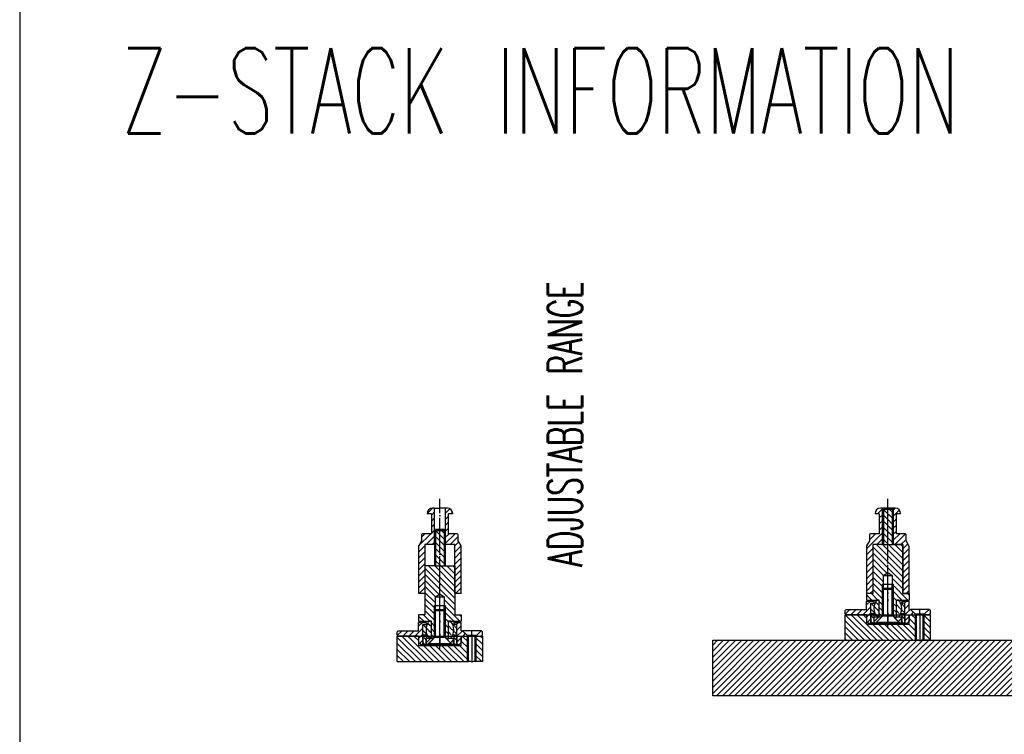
# Model space of a CAD drawing. Extents: x -1763 to 4575, y -3429 to 1051.
# Tile 31 of 80: x 600 to 1062, y -2514 to -2179. Entities that reach past the tile are written whole.
import ezdxf

# ---------------------------------------------------------------- set-up
doc = ezdxf.new("R2010")
doc.units = 0
doc.linetypes.add('DASHED', pattern=[15, 7, -8])
doc.linetypes.add('DOT_CENTER', pattern=[14, 12, -1, 0, -1])
doc.layers.add('1', color=7, linetype='CONTINUOUS')
doc.styles.add('CONVERTER_1', font='txt.shx', dxfattribs={"width": 0.63})
pattern_1 = [(-45, (0, 0), (1.4142136, 1.4142136), [])]
pattern_2 = [(45, (2e-11, 369.065), (-1.4142136, 1.4142136), [])]
pattern_3 = [(45, (2e-11, -1113.895), (-1.4142136, 1.4142136), [])]
pattern_4 = [(135, (2e-11, -1113.895), (-1.4142136, -1.4142136), [])]
pattern_5 = [(135, (2e-11, -1113.895), (-1.4142136, -1.4142136), [])]
pattern_6 = [(45, (2e-11, -1113.895), (-1.4142136, 1.4142136), [])]
pattern_7 = [(315, (2e-11, -981.8801), (1.4142136, 1.4142136), [])]
pattern_8 = [(315, (-210, -991.8801), (1.4142136, 1.4142136), [])]
pattern_9 = [(45, (-210, -1123.895), (-1.4142136, 1.4142136), [])]
pattern_10 = [(135, (-210, -1123.895), (-1.4142136, -1.4142136), [])]
pattern_11 = [(135, (-210, -1123.895), (-1.4142136, -1.4142136), [])]
pattern_12 = [(45, (-210, -1123.895), (-1.4142136, 1.4142136), [])]
pattern_13 = [(45, (-210, 359.065), (-1.4142136, 1.4142136), [])]

# ---------------------------------------------------------------- blocks, each defined once
blk = doc.blocks.new('CATCHPIN__96', base_point=(1020.99, -2364.59))
at = {"layer": '1', "linetype": 'CONTINUOUS'}
h = blk.add_hatch(dxfattribs=at)
h.set_pattern_fill('USER', color=1, scale=2, angle=45, pattern_type=0)
h.set_pattern_definition(pattern_2)
edge = h.paths.add_edge_path()
edge.add_line((998.9, -2419.75), (1003, -2419.75))
edge.add_line((1003, -2419.75), (1003, -2410.45))
edge.add_line((1003, -2410.45), (1001.2, -2410.45))
edge.add_line((1001.2, -2410.45), (1001, -2410.25))
edge.add_arc((1003.5, -2410.25), 2.5, 450, 540, ccw=False)
edge.add_line((1003.5, -2407.75), (1004.5, -2407.75))
edge.add_line((1004.5, -2407.75), (1004.5, -2424.85))
edge.add_line((1004.5, -2424.85), (1000, -2424.85))
edge.add_line((1000, -2424.85), (1000, -2425.65))
edge.add_line((1000, -2425.65), (1000, -2447.85))
edge.add_line((1000, -2447.85), (997, -2447.85))
edge.add_line((997, -2447.85), (997, -2425.69))
edge.add_arc((997.5, -2425.69), 0.5, 510, 540, ccw=False)
edge.add_line((997.07, -2425.44), (998.4, -2423.13))
edge.add_line((998.4, -2423.13), (998.4, -2420.25))
edge.add_arc((998.9, -2420.25), 0.5, 450, 540, ccw=False)
h = blk.add_hatch(dxfattribs=at)
h.set_pattern_fill('USER', color=1, scale=2, angle=45, pattern_type=0)
h.set_pattern_definition(pattern_2)
edge = h.paths.add_edge_path()
edge.add_line((1015.1, -2419.75), (1011, -2419.75))
edge.add_line((1011, -2419.75), (1011, -2410.45))
edge.add_line((1011, -2410.45), (1012.8, -2410.45))
edge.add_line((1012.8, -2410.45), (1013, -2410.25))
edge.add_arc((1010.5, -2410.25), 2.5, 0, 90)
edge.add_line((1010.5, -2407.75), (1009.5, -2407.75))
edge.add_line((1009.5, -2407.75), (1009.5, -2424.85))
edge.add_line((1009.5, -2424.85), (1014, -2424.85))
edge.add_line((1014, -2424.85), (1014, -2425.65))
edge.add_line((1014, -2425.65), (1014, -2447.85))
edge.add_line((1014, -2447.85), (1017, -2447.85))
edge.add_line((1017, -2447.85), (1017, -2425.69))
edge.add_arc((1016.5, -2425.69), 0.5, 0, 30)
edge.add_line((1016.93, -2425.44), (1015.6, -2423.13))
edge.add_line((1015.6, -2423.13), (1015.6, -2420.25))
edge.add_arc((1015.1, -2420.25), 0.5, 0, 90)
at = {"layer": '1', "color": 7, "linetype": 'DOT_CENTER'}
for p, q in [((1007, -2407.75), (1007, -2403.35)), ((1007, -2424.28), (1007, -2407.75)), ((1007, -2447.32), (1007, -2436.3))]:
    blk.add_line(p, q, dxfattribs=at)
at = {"layer": '1', "color": 7, "linetype": 'CONTINUOUS'}
for p, q in [((1004.5, -2407.75), (1003.5, -2407.75)), ((1004.5, -2407.75), (1007, -2407.75)), ((1004.5, -2424.85), (1004.5, -2407.75)), ((1009.5, -2407.75), (1007, -2407.75)), ((1009.5, -2407.75), (1009.5, -2424.85)), ((1010.5, -2407.75), (1009.5, -2407.75)), ((1001.2, -2410.45), (1001, -2410.25)), ((1003, -2410.45), (1001.2, -2410.45)), ((1003, -2410.45), (1003, -2419.75)), ((1011, -2419.75), (1011, -2410.45)), ((1012.8, -2410.45), (1011, -2410.45)), ((1013, -2410.25), (1012.8, -2410.45)), ((998.4, -2423.13), (997.07, -2425.44)), ((998.4, -2420.25), (998.4, -2423.13)), ((1003, -2419.75), (998.9, -2419.75)), ((1003, -2419.75), (1003, -2419.75)), ((1003, -2419.75), (1003, -2419.75)), ((1003, -2419.75), (1003, -2419.75)), ((1003, -2419.75), (1003, -2419.75)), ((1011, -2419.75), (1011, -2419.75)), ((1011, -2419.75), (1011, -2419.75)), ((1011, -2419.75), (1011, -2419.75)), ((1011, -2419.75), (1011, -2419.75)), ((1015.1, -2419.75), (1011, -2419.75)), ((1015.6, -2423.13), (1015.6, -2420.25)), ((1016.93, -2425.44), (1015.6, -2423.13)), ((997, -2425.69), (997, -2447.85)), ((1000, -2424.85), (1000, -2425.65)), ((1004.5, -2424.85), (1000, -2424.85)), ((1000, -2425.65), (1000, -2447.85)), ((1014, -2424.85), (1009.5, -2424.85)), ((1014, -2425.65), (1014, -2424.85)), ((1014, -2447.85), (1014, -2425.65)), ((1017, -2447.85), (1017, -2425.69)), ((1000, -2447.85), (997, -2447.85)), ((1017, -2447.85), (1014, -2447.85))]:
    blk.add_line(p, q, dxfattribs=at)
for centre, radius, start, end in [((1003.5, -2410.25), 2.5, 90, 180), ((1010.5, -2410.25), 2.5, 0, 90), ((998.9, -2420.25), 0.5, 90, 180), ((1015.1, -2420.25), 0.5, 0, 90), ((997.5, -2425.69), 0.5, 150, 180), ((1016.5, -2425.69), 0.5, 0, 30)]:
    blk.add_arc(centre, radius, start, end, dxfattribs=at)
blk = doc.blocks.new('FLANGE_CP__97', base_point=(1019.65, -2399.28))
at = {"layer": '1', "linetype": 'CONTINUOUS'}
h = blk.add_hatch(dxfattribs=at)
h.set_pattern_fill('USER', color=6, scale=2, angle=45, pattern_type=0)
h.set_pattern_definition(pattern_3)
h.paths.add_polyline_path([(987, -2455.75), (987, -2457.25), (987.5, -2457.75), (997, -2457.75), (997, -2460.75), (998, -2461.75), (999, -2461.75), (999, -2452.35), (1000.5, -2452.35), (1000.5, -2451.35), (997, -2451.35), (997, -2455.25), (987.5, -2455.25)])
h = blk.add_hatch(dxfattribs=at)
h.set_pattern_fill('USER', color=6, scale=2, angle=45, pattern_type=0)
h.set_pattern_definition(pattern_3)
h.paths.add_polyline_path([(1015, -2452.35), (1015, -2461.75), (1016, -2461.75), (1017, -2460.75), (1017, -2457.75), (1019.75, -2457.75), (1019.75, -2457.35), (1017.65, -2455.25), (1017, -2455.25), (1017, -2451.35), (1013.5, -2451.35), (1013.5, -2452.35)])
h = blk.add_hatch(dxfattribs=at)
h.set_pattern_fill('USER', color=6, scale=2, angle=45, pattern_type=0)
h.set_pattern_definition(pattern_3)
h.paths.add_polyline_path([(1026.35, -2455.25), (1024.25, -2457.35), (1024.25, -2457.75), (1026.5, -2457.75), (1027, -2457.25), (1027, -2455.75), (1026.5, -2455.25)])
at = {"layer": '1', "color": 6, "linetype": 'DOT_CENTER'}
for p, q in [((1007, -2463.56), (1007, -2449.32)), ((1022, -2458.15), (1022, -2455.01)), ((1026.5, -2455.25), (1027, -2455.75))]:
    blk.add_line(p, q, dxfattribs=at)
at = {"layer": '1', "color": 6, "linetype": 'CONTINUOUS'}
for p, q in [((987.5, -2455.25), (987, -2455.75)), ((987, -2457.25), (987, -2455.75)), ((987.5, -2455.25), (997, -2455.25)), ((997, -2451.35), (1000.5, -2451.35)), ((997, -2455.25), (997, -2451.35)), ((999, -2452.35), (1000.5, -2452.35)), ((999, -2461.75), (999, -2452.35)), ((1000.5, -2451.35), (1000.5, -2452.35)), ((1013.5, -2451.35), (1013.5, -2452.35)), ((1013.5, -2451.35), (1017, -2451.35)), ((1015, -2452.35), (1013.5, -2452.35)), ((1015, -2461.75), (1015, -2452.35)), ((1017, -2455.25), (1017, -2451.35)), ((1017, -2455.25), (1017.65, -2455.25)), ((1019.75, -2457.35), (1017.65, -2455.25)), ((1026.35, -2455.25), (1017.65, -2455.25)), ((1026.35, -2455.25), (1024.25, -2457.35)), ((1026.5, -2455.25), (1026.35, -2455.25)), ((1027, -2457.25), (1027, -2455.75)), ((987.5, -2457.75), (987, -2457.25)), ((997, -2457.75), (987.5, -2457.75)), ((997, -2457.75), (997, -2460.75)), ((1017, -2457.75), (1017, -2460.75)), ((1017, -2457.75), (1019.75, -2457.75)), ((1019.75, -2457.75), (1019.75, -2457.35)), ((1019.75, -2457.35), (1024.25, -2457.35)), ((1019.75, -2457.75), (1024.25, -2457.75)), ((1024.25, -2457.35), (1024.25, -2457.75)), ((1024.25, -2457.75), (1026.5, -2457.75)), ((1026.5, -2457.75), (1027, -2457.25)), ((998, -2461.75), (997, -2460.75)), ((998, -2461.75), (999, -2461.75)), ((999, -2461.75), (1015, -2461.75)), ((1015, -2461.75), (1016, -2461.75)), ((1016, -2461.75), (1017, -2460.75))]:
    blk.add_line(p, q, dxfattribs=at)
blk = doc.blocks.new('BALLHEAD_CP__98', base_point=(1015, -2450.15))
at = {"layer": '1', "linetype": 'CONTINUOUS'}
h = blk.add_hatch(dxfattribs=at)
h.set_pattern_fill('USER', color=1, scale=2, angle=135, pattern_type=0)
h.set_pattern_definition(pattern_4)
edge = h.paths.add_edge_path()
edge.add_arc((1007, -2454.85), 6.5, 202.6199, 217.9799, ccw=False)
edge.add_arc((1007, -2454.85), 6.5, 517.3801, 202.6199, ccw=False)
edge.add_arc((1007, -2454.85), 6.5, 502.0201, 517.3801, ccw=False)
edge.add_line((1001.88, -2450.85), (1003, -2450.85))
edge.add_line((1003, -2450.85), (1003, -2458.85))
edge.add_line((1003, -2458.85), (1001.88, -2458.85))
h = blk.add_hatch(dxfattribs=at)
h.set_pattern_fill('USER', color=1, scale=2, angle=135, pattern_type=0)
h.set_pattern_definition(pattern_4)
edge = h.paths.add_edge_path()
edge.add_line((1011, -2458.85), (1011, -2450.85))
edge.add_line((1011, -2450.85), (1012.12, -2450.85))
edge.add_arc((1007, -2454.85), 6.5, 382.6199, 397.9799, ccw=False)
edge.add_arc((1007, -2454.85), 6.5, 337.3801, 382.6199, ccw=False)
edge.add_arc((1007, -2454.85), 6.5, 322.0201, 337.3801, ccw=False)
edge.add_line((1012.12, -2458.85), (1011, -2458.85))
h = blk.add_hatch(dxfattribs=at)
h.set_pattern_fill('USER', color=1, scale=2, angle=135, pattern_type=0)
h.set_pattern_definition(pattern_4)
edge = h.paths.add_edge_path()
edge.add_line((999.5, -2457.35), (999, -2456.85))
edge.add_line((999, -2456.85), (999, -2452.85))
edge.add_line((999, -2452.85), (999.5, -2452.35))
edge.add_line((999.5, -2452.35), (1001, -2452.35))
edge.add_arc((1007, -2454.85), 6.5, 157.3801, -157.3801)
edge.add_line((1001, -2457.35), (999.5, -2457.35))
h = blk.add_hatch(dxfattribs=at)
h.set_pattern_fill('USER', color=1, scale=2, angle=135, pattern_type=0)
h.set_pattern_definition(pattern_4)
edge = h.paths.add_edge_path()
edge.add_arc((1007, -2454.85), 6.5, -22.6199, 22.6199)
edge.add_line((1013, -2452.35), (1014.5, -2452.35))
edge.add_line((1014.5, -2452.35), (1015, -2452.85))
edge.add_line((1015, -2452.85), (1015, -2456.85))
edge.add_line((1015, -2456.85), (1014.5, -2457.35))
edge.add_line((1014.5, -2457.35), (1013, -2457.35))
at = {"layer": '1', "color": 1, "linetype": 'CONTINUOUS'}
for p, q in [((1003, -2450.85), (1001.88, -2450.85)), ((1003, -2458.85), (1003, -2450.85)), ((1011, -2458.85), (1011, -2450.85)), ((1012.12, -2450.85), (1011, -2450.85)), ((999, -2452.85), (999.5, -2452.35)), ((999, -2456.85), (999, -2452.85)), ((999.5, -2452.35), (1001, -2452.35)), ((1014.5, -2452.35), (1013, -2452.35)), ((1015, -2452.85), (1014.5, -2452.35)), ((1015, -2456.85), (1015, -2452.85)), ((999.5, -2457.35), (999, -2456.85)), ((1001, -2457.35), (999.5, -2457.35)), ((1003, -2458.85), (1001.88, -2458.85)), ((1012.12, -2458.85), (1011, -2458.85)), ((1013, -2457.35), (1014.5, -2457.35)), ((1014.5, -2457.35), (1015, -2456.85))]:
    blk.add_line(p, q, dxfattribs=at)
at = {"layer": '1', "color": 1, "linetype": 'DOT_CENTER'}
blk.add_line((1007, -2459.96), (1007, -2450.15), dxfattribs=at)
at = {"layer": '1', "color": 1, "linetype": 'CONTINUOUS'}
for start, end in [(142.0201, 157.3801), (22.6199, 37.9799), (157.3801, -157.3801), (-22.6199, 22.6199), (-157.3801, -142.0201), (-37.9799, -22.6199)]:
    blk.add_arc((1007, -2454.85), 6.5, start, end, dxfattribs=at)
blk = doc.blocks.new('SLEEVE_CP__99', base_point=(1007.98, -2410.4))
at = {"layer": '1', "linetype": 'CONTINUOUS'}
h = blk.add_hatch(dxfattribs=at)
h.set_pattern_fill('USER', color=4, scale=2, angle=135, pattern_type=0)
h.set_pattern_definition(pattern_5)
h.paths.add_polyline_path([(999, -2461.75), (999, -2457.35), (1000.5, -2457.35), (1000.5, -2461.75)])
h = blk.add_hatch(dxfattribs=at)
h.set_pattern_fill('USER', color=4, scale=2, angle=135, pattern_type=0)
h.set_pattern_definition(pattern_5)
h.paths.add_polyline_path([(1013.5, -2461.75), (1013.5, -2457.35), (1015, -2457.35), (1015, -2461.75)])
at = {"layer": '1', "color": 4, "linetype": 'CONTINUOUS'}
for p, q in [((1000.5, -2457.35), (999, -2457.35)), ((999, -2457.35), (999, -2461.75)), ((1001, -2457.35), (1000.5, -2457.35)), ((1013.5, -2457.35), (1013, -2457.35)), ((1015, -2457.35), (1013.5, -2457.35)), ((1015, -2457.35), (1015, -2461.75)), ((1000.5, -2461.75), (999, -2461.75)), ((1013.5, -2461.75), (1000.5, -2461.75)), ((1015, -2461.75), (1013.5, -2461.75))]:
    blk.add_line(p, q, dxfattribs=at)
at = {"layer": '1', "color": 4, "linetype": 'DASHED'}
for p, q in [((1000.5, -2457.35), (1000.5, -2461.75)), ((1013.5, -2457.35), (1013.5, -2461.75))]:
    blk.add_line(p, q, dxfattribs=at)
at = {"layer": '1', "color": 1, "linetype": 'DOT_CENTER'}
blk.add_line((1007, -2456.79), (1007, -2462.7), dxfattribs=at)
blk = doc.blocks.new('WASHER_CP__100', base_point=(1007.79, -2430.42))
at = {"layer": '1', "linetype": 'CONTINUOUS'}
h = blk.add_hatch(dxfattribs=at)
h.set_pattern_fill('USER', color=3, scale=2, angle=45, pattern_type=0)
h.set_pattern_definition(pattern_6)
h.paths.add_polyline_path([(1000.6, -2458.85), (1003.8, -2458.85), (1003.8, -2459.16), (1001.3, -2461.65), (1000.6, -2461.65)])
h = blk.add_hatch(dxfattribs=at)
h.set_pattern_fill('USER', color=3, scale=2, angle=45, pattern_type=0)
h.set_pattern_definition(pattern_6)
h.paths.add_polyline_path([(1010.2, -2459.16), (1010.2, -2458.85), (1013.4, -2458.85), (1013.4, -2461.65), (1012.7, -2461.65)])
at = {"layer": '1', "color": 3, "linetype": 'CONTINUOUS'}
for p, q in [((1000.6, -2461.65), (1000.6, -2458.85)), ((1003.8, -2458.85), (1000.6, -2458.85)), ((1003.8, -2459.16), (1001.3, -2461.65)), ((1004, -2458.85), (1003.8, -2458.85)), ((1003.8, -2459.16), (1003.8, -2458.85)), ((1010.2, -2458.85), (1010.1, -2458.85)), ((1013.4, -2458.85), (1010.2, -2458.85)), ((1010.2, -2459.16), (1010.2, -2458.85)), ((1012.7, -2461.65), (1010.2, -2459.16)), ((1013.4, -2461.65), (1013.4, -2458.85)), ((1000.6, -2461.65), (1001.3, -2461.65)), ((1001.3, -2461.65), (1012.7, -2461.65)), ((1012.7, -2461.65), (1013.4, -2461.65))]:
    blk.add_line(p, q, dxfattribs=at)
at = {"layer": '1', "color": 1, "linetype": 'DOT_CENTER'}
blk.add_line((1007, -2463.35), (1007, -2458.31), dxfattribs=at)
blk = doc.blocks.new('SCREW_CP__101', base_point=(1013, -2441.76))
at = {"layer": '1', "color": 7, "linetype": 'DOT_CENTER'}
blk.add_line((1007, -2464.06), (1007, -2441.26), dxfattribs=at)
at = {"layer": '1', "color": 7, "linetype": 'CONTINUOUS'}
for p, q in [((1005, -2445.46), (1004.5, -2445.96)), ((1004.5, -2457.66), (1004.5, -2445.96)), ((1009.5, -2445.96), (1004.5, -2445.96)), ((1005, -2445.96), (1005, -2445.46)), ((1009, -2445.46), (1005, -2445.46)), ((1005, -2457.66), (1005, -2445.96)), ((1009, -2445.46), (1009.5, -2445.96)), ((1009, -2445.96), (1009, -2445.46)), ((1009, -2457.66), (1009, -2445.96)), ((1009.5, -2457.66), (1009.5, -2445.96)), ((1004.5, -2458.46), (1001.5, -2461.46)), ((1004.5, -2458.46), (1004.5, -2457.66)), ((1005, -2458.46), (1004.5, -2458.46)), ((1005, -2457.66), (1005, -2458.46)), ((1009, -2458.46), (1005, -2458.46)), ((1009, -2457.66), (1009, -2458.46)), ((1009.5, -2458.46), (1009, -2458.46)), ((1009.5, -2457.66), (1009.5, -2458.46)), ((1009.5, -2458.46), (1012.5, -2461.46)), ((1012.5, -2461.46), (1001.5, -2461.46))]:
    blk.add_line(p, q, dxfattribs=at)
blk = doc.blocks.new('GUIDE_CP__102', base_point=(1014.5, -2414.51))
at = {"layer": '1', "linetype": 'CONTINUOUS'}
h = blk.add_hatch(dxfattribs=at)
h.set_pattern_fill('USER', color=5, scale=2, angle=315, pattern_type=0)
h.set_pattern_definition(pattern_7)
h.paths.add_polyline_path([(1004.5, -2408.35), (1004.5, -2424.85), (1009.5, -2424.85), (1009.5, -2408.35)])
h = blk.add_hatch(dxfattribs=at)
h.set_pattern_fill('USER', color=5, scale=2, angle=315, pattern_type=0)
h.set_pattern_definition(pattern_7)
h.paths.add_polyline_path([(1000, -2424.85), (1000, -2447.85), (997, -2447.85), (997, -2450.85), (1003, -2450.85), (1003, -2458.85), (1003.8, -2458.85), (1004.5, -2458.16), (1004.5, -2443.95), (1004.5, -2443.37), (1005, -2443.37), (1005, -2443.35), (1005, -2439.35), (1007, -2437.91), (1009, -2439.35), (1009, -2443.35), (1009.5, -2443.35), (1009.5, -2458.16), (1010.2, -2458.85), (1011, -2458.85), (1011, -2450.85), (1017, -2450.85), (1017, -2447.85), (1014, -2447.85), (1014, -2424.85), (1009.5, -2424.85), (1004.5, -2424.85)])
at = {"layer": '1', "color": 5, "linetype": 'CONTINUOUS'}
for p, q in [((1004.5, -2408.35), (1005, -2407.85)), ((1004.5, -2408.35), (1004.5, -2424.85)), ((1009.5, -2408.35), (1004.5, -2408.35)), ((1009, -2407.85), (1005, -2407.85)), ((1005, -2407.85), (1005, -2424.85)), ((1009.5, -2408.35), (1009, -2407.85)), ((1009, -2407.85), (1009, -2424.85)), ((1009.5, -2408.35), (1009.5, -2424.85)), ((1004.5, -2424.85), (1000, -2424.85)), ((1000, -2424.85), (1000, -2447.85)), ((1004.5, -2424.85), (1009.5, -2424.85)), ((1009.5, -2424.85), (1014, -2424.85)), ((1014, -2424.85), (1014, -2447.85)), ((1005, -2439.35), (1007, -2437.91)), ((1005, -2443.35), (1005, -2439.35)), ((1005, -2439.35), (1009, -2439.35)), ((1007, -2437.91), (1009, -2439.35)), ((1009, -2439.35), (1009, -2443.35)), ((1004.5, -2443.95), (1004.5, -2443.37)), ((1004.5, -2443.37), (1005, -2443.37)), ((1004.5, -2458.16), (1004.5, -2443.95)), ((1005, -2443.35), (1009, -2443.35)), ((1005, -2443.37), (1005, -2443.35)), ((1005, -2445.46), (1005, -2443.37)), ((1009, -2445.46), (1009, -2443.35)), ((1009.5, -2443.35), (1009, -2443.35)), ((1009.5, -2443.35), (1009.5, -2458.16)), ((997, -2447.85), (997, -2450.85)), ((1000, -2447.85), (997, -2447.85)), ((997, -2450.85), (1003, -2450.85)), ((1003, -2458.85), (1003, -2450.85)), ((1011, -2458.85), (1011, -2450.85)), ((1011, -2450.85), (1017, -2450.85)), ((1014, -2447.85), (1017, -2447.85)), ((1017, -2447.85), (1017, -2450.85)), ((1003.8, -2458.85), (1003, -2458.85)), ((1004.5, -2458.16), (1003.8, -2458.85)), ((1009.5, -2458.16), (1010.2, -2458.85)), ((1010.2, -2458.85), (1011, -2458.85))]:
    blk.add_line(p, q, dxfattribs=at)
at = {"layer": '1', "color": 5, "linetype": 'DOT_CENTER'}
blk.add_line((1007, -2460.53), (1007, -2408.26), dxfattribs=at)
blk = doc.blocks.new('CATCH_PIN_ASSY1__103', base_point=(1034.73, -2400.35))
at = {"layer": '1'}
for name, p in [('CATCHPIN__96', (1020.99, -2364.59)), ('GUIDE_CP__102', (1014.5, -2414.51)), ('SCREW_CP__101', (1013, -2441.76)), ('FLANGE_CP__97', (1019.65, -2399.28)), ('BALLHEAD_CP__98', (1015, -2450.15)), ('SLEEVE_CP__99', (1007.98, -2410.4)), ('WASHER_CP__100', (1007.79, -2430.42))]:
    blk.add_blockref(name, p, dxfattribs=at)
blk = doc.blocks.new('PIN_ASSY2__104', base_point=(1687, -2400.6))
at = {"layer": '1', "linetype": 'CONTINUOUS'}
h = blk.add_hatch(dxfattribs=at)
h.set_pattern_fill('USER', color=5, scale=2, angle=-45, pattern_type=0)
h.set_pattern_definition(pattern_1)
h.paths.add_polyline_path([(987, -2469.75), (1020.4, -2469.75), (1020.4, -2457.75), (1017, -2457.75), (1017, -2462.15), (997, -2462.15), (997, -2457.75), (987, -2457.75)])
h = blk.add_hatch(dxfattribs=at)
h.set_pattern_fill('USER', color=5, scale=2, angle=-45, pattern_type=0)
h.set_pattern_definition(pattern_1)
h.paths.add_polyline_path([(1027, -2457.75), (1027, -2469.75), (1023.6, -2469.75), (1023.6, -2457.75)])
at = {"layer": '1', "color": 5, "linetype": 'CONTINUOUS'}
for p, q in [((987, -2457.75), (997, -2457.75)), ((987, -2469.75), (987, -2457.75)), ((997, -2457.75), (997, -2462.15)), ((997, -2457.75), (1017, -2457.75)), ((1017, -2462.15), (1017, -2457.75)), ((1017, -2457.75), (1020.4, -2457.75)), ((1020, -2469.75), (1020, -2457.75)), ((1020.4, -2469.75), (1020.4, -2457.75)), ((1020.4, -2457.75), (1023.6, -2457.75)), ((1027, -2457.75), (1023.6, -2457.75)), ((1023.6, -2469.75), (1023.6, -2457.75)), ((1024, -2469.75), (1024, -2457.75)), ((1027, -2469.75), (1027, -2457.75)), ((997, -2462.15), (1017, -2462.15)), ((987, -2469.75), (1020.4, -2469.75)), ((1023.6, -2469.75), (1020.4, -2469.75)), ((1027, -2469.75), (1023.6, -2469.75))]:
    blk.add_line(p, q, dxfattribs=at)
at = {"layer": '1', "color": 5, "linetype": 'DOT_CENTER'}
blk.add_line((1022, -2457.07), (1022, -2470.8), dxfattribs=at)
at = {"layer": '1'}
blk.add_blockref('CATCH_PIN_ASSY1__103', (1034.73, -2400.35), dxfattribs=at)
blk = doc.blocks.new('GUIDE_CP__114', base_point=(804.5, -2424.51))
at = {"layer": '1', "linetype": 'CONTINUOUS'}
h = blk.add_hatch(dxfattribs=at)
h.set_pattern_fill('USER', color=5, scale=2, angle=315, pattern_type=0)
h.set_pattern_definition(pattern_8)
h.paths.add_polyline_path([(794.5, -2418.35), (794.5, -2434.85), (799.5, -2434.85), (799.5, -2418.35)])
h = blk.add_hatch(dxfattribs=at)
h.set_pattern_fill('USER', color=5, scale=2, angle=315, pattern_type=0)
h.set_pattern_definition(pattern_8)
h.paths.add_polyline_path([(790, -2434.85), (790, -2457.85), (787, -2457.85), (787, -2460.85), (793, -2460.85), (793, -2468.85), (793.8, -2468.85), (794.5, -2468.16), (794.5, -2453.95), (794.5, -2453.37), (795, -2453.37), (795, -2453.35), (795, -2449.35), (797, -2447.91), (799, -2449.35), (799, -2453.35), (799.5, -2453.35), (799.5, -2468.16), (800.2, -2468.85), (801, -2468.85), (801, -2460.85), (807, -2460.85), (807, -2457.85), (804, -2457.85), (804, -2434.85), (799.5, -2434.85), (794.5, -2434.85)])
at = {"layer": '1', "color": 5, "linetype": 'CONTINUOUS'}
for p, q in [((794.5, -2418.35), (795, -2417.85)), ((799.5, -2418.35), (794.5, -2418.35)), ((794.5, -2418.35), (794.5, -2434.85)), ((795, -2417.85), (795, -2434.85)), ((799, -2417.85), (795, -2417.85)), ((799, -2417.85), (799, -2434.85)), ((799.5, -2418.35), (799, -2417.85)), ((799.5, -2418.35), (799.5, -2434.85)), ((790, -2434.85), (790, -2457.85)), ((794.5, -2434.85), (790, -2434.85)), ((794.5, -2434.85), (799.5, -2434.85)), ((799.5, -2434.85), (804, -2434.85)), ((804, -2434.85), (804, -2457.85)), ((795, -2449.35), (797, -2447.91)), ((795, -2449.35), (799, -2449.35)), ((795, -2453.35), (795, -2449.35)), ((797, -2447.91), (799, -2449.35)), ((799, -2449.35), (799, -2453.35)), ((794.5, -2453.37), (795, -2453.37)), ((794.5, -2453.95), (794.5, -2453.37)), ((794.5, -2468.16), (794.5, -2453.95)), ((795, -2453.37), (795, -2453.35)), ((795, -2453.35), (799, -2453.35)), ((795, -2455.46), (795, -2453.37)), ((799.5, -2453.35), (799, -2453.35)), ((799, -2455.46), (799, -2453.35)), ((799.5, -2453.35), (799.5, -2468.16)), ((790, -2457.85), (787, -2457.85)), ((787, -2457.85), (787, -2460.85)), ((804, -2457.85), (807, -2457.85)), ((807, -2457.85), (807, -2460.85)), ((787, -2460.85), (793, -2460.85)), ((793, -2468.85), (793, -2460.85)), ((801, -2460.85), (807, -2460.85)), ((801, -2468.85), (801, -2460.85)), ((793.8, -2468.85), (793, -2468.85)), ((794.5, -2468.16), (793.8, -2468.85)), ((799.5, -2468.16), (800.2, -2468.85)), ((800.2, -2468.85), (801, -2468.85))]:
    blk.add_line(p, q, dxfattribs=at)
at = {"layer": '1', "color": 5, "linetype": 'DOT_CENTER'}
blk.add_line((797, -2470.53), (797, -2418.26), dxfattribs=at)
blk = doc.blocks.new('SCREW_CP__115', base_point=(803, -2451.76))
at = {"layer": '1', "color": 7, "linetype": 'CONTINUOUS'}
for p, q in [((795, -2455.46), (794.5, -2455.96)), ((799, -2455.46), (795, -2455.46)), ((795, -2455.96), (795, -2455.46)), ((799, -2455.96), (799, -2455.46)), ((799, -2455.46), (799.5, -2455.96)), ((799.5, -2455.96), (794.5, -2455.96)), ((794.5, -2467.66), (794.5, -2455.96)), ((795, -2467.66), (795, -2455.96)), ((799, -2467.66), (799, -2455.96)), ((799.5, -2467.66), (799.5, -2455.96)), ((794.5, -2468.46), (791.5, -2471.46)), ((794.5, -2468.46), (794.5, -2467.66)), ((795, -2468.46), (794.5, -2468.46)), ((795, -2467.66), (795, -2468.46)), ((799, -2468.46), (795, -2468.46)), ((799, -2467.66), (799, -2468.46)), ((799.5, -2468.46), (799, -2468.46)), ((799.5, -2467.66), (799.5, -2468.46)), ((799.5, -2468.46), (802.5, -2471.46)), ((802.5, -2471.46), (791.5, -2471.46))]:
    blk.add_line(p, q, dxfattribs=at)
at = {"layer": '1', "color": 7, "linetype": 'DOT_CENTER'}
blk.add_line((797, -2474.06), (797, -2451.26), dxfattribs=at)
blk = doc.blocks.new('WASHER_CP__116', base_point=(797.79, -2440.42))
at = {"layer": '1', "linetype": 'CONTINUOUS'}
h = blk.add_hatch(dxfattribs=at)
h.set_pattern_fill('USER', color=3, scale=2, angle=45, pattern_type=0)
h.set_pattern_definition(pattern_9)
h.paths.add_polyline_path([(790.6, -2468.85), (793.8, -2468.85), (793.8, -2469.16), (791.3, -2471.65), (790.6, -2471.65)])
h = blk.add_hatch(dxfattribs=at)
h.set_pattern_fill('USER', color=3, scale=2, angle=45, pattern_type=0)
h.set_pattern_definition(pattern_9)
h.paths.add_polyline_path([(800.2, -2469.16), (800.2, -2468.85), (803.4, -2468.85), (803.4, -2471.65), (802.7, -2471.65)])
at = {"layer": '1', "color": 3, "linetype": 'CONTINUOUS'}
for p, q in [((793.8, -2468.85), (790.6, -2468.85)), ((790.6, -2471.65), (790.6, -2468.85)), ((793.8, -2469.16), (791.3, -2471.65)), ((793.8, -2469.16), (793.8, -2468.85)), ((794, -2468.85), (793.8, -2468.85)), ((800.2, -2468.85), (800.1, -2468.85)), ((800.2, -2469.16), (800.2, -2468.85)), ((803.4, -2468.85), (800.2, -2468.85)), ((802.7, -2471.65), (800.2, -2469.16)), ((803.4, -2471.65), (803.4, -2468.85)), ((790.6, -2471.65), (791.3, -2471.65)), ((791.3, -2471.65), (802.7, -2471.65)), ((802.7, -2471.65), (803.4, -2471.65))]:
    blk.add_line(p, q, dxfattribs=at)
at = {"layer": '1', "color": 1, "linetype": 'DOT_CENTER'}
blk.add_line((797, -2473.35), (797, -2468.31), dxfattribs=at)
blk = doc.blocks.new('SLEEVE_CP__117', base_point=(797.98, -2420.4))
at = {"layer": '1', "linetype": 'CONTINUOUS'}
h = blk.add_hatch(dxfattribs=at)
h.set_pattern_fill('USER', color=4, scale=2, angle=135, pattern_type=0)
h.set_pattern_definition(pattern_10)
h.paths.add_polyline_path([(789, -2471.75), (789, -2467.35), (790.5, -2467.35), (790.5, -2471.75)])
h = blk.add_hatch(dxfattribs=at)
h.set_pattern_fill('USER', color=4, scale=2, angle=135, pattern_type=0)
h.set_pattern_definition(pattern_10)
h.paths.add_polyline_path([(803.5, -2471.75), (803.5, -2467.35), (805, -2467.35), (805, -2471.75)])
at = {"layer": '1', "color": 4, "linetype": 'CONTINUOUS'}
for p, q in [((789, -2467.35), (789, -2471.75)), ((790.5, -2467.35), (789, -2467.35)), ((791, -2467.35), (790.5, -2467.35)), ((803.5, -2467.35), (803, -2467.35)), ((805, -2467.35), (803.5, -2467.35)), ((805, -2467.35), (805, -2471.75)), ((790.5, -2471.75), (789, -2471.75)), ((803.5, -2471.75), (790.5, -2471.75)), ((805, -2471.75), (803.5, -2471.75))]:
    blk.add_line(p, q, dxfattribs=at)
at = {"layer": '1', "color": 4, "linetype": 'DASHED'}
for p, q in [((790.5, -2467.35), (790.5, -2471.75)), ((803.5, -2467.35), (803.5, -2471.75))]:
    blk.add_line(p, q, dxfattribs=at)
at = {"layer": '1', "color": 1, "linetype": 'DOT_CENTER'}
blk.add_line((797, -2466.79), (797, -2472.7), dxfattribs=at)
blk = doc.blocks.new('BALLHEAD_CP__118', base_point=(805, -2460.15))
at = {"layer": '1', "linetype": 'CONTINUOUS'}
h = blk.add_hatch(dxfattribs=at)
h.set_pattern_fill('USER', color=1, scale=2, angle=135, pattern_type=0)
h.set_pattern_definition(pattern_11)
edge = h.paths.add_edge_path()
edge.add_line((789.5, -2467.35), (789, -2466.85))
edge.add_line((789, -2466.85), (789, -2462.85))
edge.add_line((789, -2462.85), (789.5, -2462.35))
edge.add_line((789.5, -2462.35), (791, -2462.35))
edge.add_arc((797, -2464.85), 6.5, 157.3801, -157.3801)
edge.add_line((791, -2467.35), (789.5, -2467.35))
h = blk.add_hatch(dxfattribs=at)
h.set_pattern_fill('USER', color=1, scale=2, angle=135, pattern_type=0)
h.set_pattern_definition(pattern_11)
edge = h.paths.add_edge_path()
edge.add_arc((797, -2464.85), 6.5, 202.6199, 217.9799, ccw=False)
edge.add_arc((797, -2464.85), 6.5, 517.3801, 202.6199, ccw=False)
edge.add_arc((797, -2464.85), 6.5, 502.0201, 517.3801, ccw=False)
edge.add_line((791.88, -2460.85), (793, -2460.85))
edge.add_line((793, -2460.85), (793, -2468.85))
edge.add_line((793, -2468.85), (791.88, -2468.85))
h = blk.add_hatch(dxfattribs=at)
h.set_pattern_fill('USER', color=1, scale=2, angle=135, pattern_type=0)
h.set_pattern_definition(pattern_11)
edge = h.paths.add_edge_path()
edge.add_line((801, -2468.85), (801, -2460.85))
edge.add_line((801, -2460.85), (802.12, -2460.85))
edge.add_arc((797, -2464.85), 6.5, 382.6199, 397.9799, ccw=False)
edge.add_arc((797, -2464.85), 6.5, 337.3801, 382.6199, ccw=False)
edge.add_arc((797, -2464.85), 6.5, 322.0201, 337.3801, ccw=False)
edge.add_line((802.12, -2468.85), (801, -2468.85))
h = blk.add_hatch(dxfattribs=at)
h.set_pattern_fill('USER', color=1, scale=2, angle=135, pattern_type=0)
h.set_pattern_definition(pattern_11)
edge = h.paths.add_edge_path()
edge.add_arc((797, -2464.85), 6.5, -22.6199, 22.6199)
edge.add_line((803, -2462.35), (804.5, -2462.35))
edge.add_line((804.5, -2462.35), (805, -2462.85))
edge.add_line((805, -2462.85), (805, -2466.85))
edge.add_line((805, -2466.85), (804.5, -2467.35))
edge.add_line((804.5, -2467.35), (803, -2467.35))
at = {"layer": '1', "color": 1, "linetype": 'DOT_CENTER'}
blk.add_line((797, -2469.96), (797, -2460.15), dxfattribs=at)
at = {"layer": '1', "color": 1, "linetype": 'CONTINUOUS'}
for p, q in [((789, -2462.85), (789.5, -2462.35)), ((789, -2466.85), (789, -2462.85)), ((789.5, -2462.35), (791, -2462.35)), ((793, -2460.85), (791.88, -2460.85)), ((793, -2468.85), (793, -2460.85)), ((802.12, -2460.85), (801, -2460.85)), ((801, -2468.85), (801, -2460.85)), ((804.5, -2462.35), (803, -2462.35)), ((805, -2462.85), (804.5, -2462.35)), ((805, -2466.85), (805, -2462.85)), ((789.5, -2467.35), (789, -2466.85)), ((791, -2467.35), (789.5, -2467.35)), ((793, -2468.85), (791.88, -2468.85)), ((802.12, -2468.85), (801, -2468.85)), ((803, -2467.35), (804.5, -2467.35)), ((804.5, -2467.35), (805, -2466.85))]:
    blk.add_line(p, q, dxfattribs=at)
for start, end in [(157.3801, -157.3801), (142.0201, 157.3801), (22.6199, 37.9799), (-22.6199, 22.6199), (-157.3801, -142.0201), (-37.9799, -22.6199)]:
    blk.add_arc((797, -2464.85), 6.5, start, end, dxfattribs=at)
blk = doc.blocks.new('FLANGE_CP__119', base_point=(809.65, -2409.28))
at = {"layer": '1', "linetype": 'CONTINUOUS'}
h = blk.add_hatch(dxfattribs=at)
h.set_pattern_fill('USER', color=6, scale=2, angle=45, pattern_type=0)
h.set_pattern_definition(pattern_12)
h.paths.add_polyline_path([(777, -2465.75), (777, -2467.25), (777.5, -2467.75), (787, -2467.75), (787, -2470.75), (788, -2471.75), (789, -2471.75), (789, -2462.35), (790.5, -2462.35), (790.5, -2461.35), (787, -2461.35), (787, -2465.25), (777.5, -2465.25)])
h = blk.add_hatch(dxfattribs=at)
h.set_pattern_fill('USER', color=6, scale=2, angle=45, pattern_type=0)
h.set_pattern_definition(pattern_12)
h.paths.add_polyline_path([(805, -2462.35), (805, -2471.75), (806, -2471.75), (807, -2470.75), (807, -2467.75), (809.75, -2467.75), (809.75, -2467.35), (807.65, -2465.25), (807, -2465.25), (807, -2461.35), (803.5, -2461.35), (803.5, -2462.35)])
h = blk.add_hatch(dxfattribs=at)
h.set_pattern_fill('USER', color=6, scale=2, angle=45, pattern_type=0)
h.set_pattern_definition(pattern_12)
h.paths.add_polyline_path([(816.35, -2465.25), (814.25, -2467.35), (814.25, -2467.75), (816.5, -2467.75), (817, -2467.25), (817, -2465.75), (816.5, -2465.25)])
at = {"layer": '1', "color": 6, "linetype": 'DOT_CENTER'}
for p, q in [((797, -2473.56), (797, -2459.32)), ((812, -2468.15), (812, -2465.01)), ((816.5, -2465.25), (817, -2465.75))]:
    blk.add_line(p, q, dxfattribs=at)
at = {"layer": '1', "color": 6, "linetype": 'CONTINUOUS'}
for p, q in [((787, -2465.25), (787, -2461.35)), ((787, -2461.35), (790.5, -2461.35)), ((789, -2471.75), (789, -2462.35)), ((789, -2462.35), (790.5, -2462.35)), ((790.5, -2461.35), (790.5, -2462.35)), ((803.5, -2461.35), (807, -2461.35)), ((803.5, -2461.35), (803.5, -2462.35)), ((805, -2462.35), (803.5, -2462.35)), ((805, -2471.75), (805, -2462.35)), ((807, -2465.25), (807, -2461.35)), ((777.5, -2465.25), (777, -2465.75)), ((777, -2467.25), (777, -2465.75)), ((777.5, -2467.75), (777, -2467.25)), ((777.5, -2465.25), (787, -2465.25)), ((787, -2467.75), (777.5, -2467.75)), ((787, -2467.75), (787, -2470.75)), ((807, -2465.25), (807.65, -2465.25)), ((807, -2467.75), (809.75, -2467.75)), ((807, -2467.75), (807, -2470.75)), ((816.35, -2465.25), (807.65, -2465.25)), ((809.75, -2467.35), (807.65, -2465.25)), ((809.75, -2467.35), (814.25, -2467.35)), ((809.75, -2467.75), (809.75, -2467.35)), ((809.75, -2467.75), (814.25, -2467.75)), ((816.35, -2465.25), (814.25, -2467.35)), ((814.25, -2467.35), (814.25, -2467.75)), ((814.25, -2467.75), (816.5, -2467.75)), ((816.5, -2465.25), (816.35, -2465.25)), ((816.5, -2467.75), (817, -2467.25)), ((817, -2467.25), (817, -2465.75)), ((788, -2471.75), (787, -2470.75)), ((788, -2471.75), (789, -2471.75)), ((789, -2471.75), (805, -2471.75)), ((805, -2471.75), (806, -2471.75)), ((806, -2471.75), (807, -2470.75))]:
    blk.add_line(p, q, dxfattribs=at)
blk = doc.blocks.new('CATCHPIN__120', base_point=(810.99, -2364.59))
at = {"layer": '1', "linetype": 'CONTINUOUS'}
h = blk.add_hatch(dxfattribs=at)
h.set_pattern_fill('USER', color=1, scale=2, angle=45, pattern_type=0)
h.set_pattern_definition(pattern_13)
edge = h.paths.add_edge_path()
edge.add_line((788.9, -2419.75), (793, -2419.75))
edge.add_line((793, -2419.75), (793, -2410.45))
edge.add_line((793, -2410.45), (791.2, -2410.45))
edge.add_line((791.2, -2410.45), (791, -2410.25))
edge.add_arc((793.5, -2410.25), 2.5, 450, 540, ccw=False)
edge.add_line((793.5, -2407.75), (794.5, -2407.75))
edge.add_line((794.5, -2407.75), (794.5, -2424.85))
edge.add_line((794.5, -2424.85), (790, -2424.85))
edge.add_line((790, -2424.85), (790, -2425.65))
edge.add_line((790, -2425.65), (790, -2447.85))
edge.add_line((790, -2447.85), (787, -2447.85))
edge.add_line((787, -2447.85), (787, -2425.69))
edge.add_arc((787.5, -2425.69), 0.5, 510, 540, ccw=False)
edge.add_line((787.07, -2425.44), (788.4, -2423.13))
edge.add_line((788.4, -2423.13), (788.4, -2420.25))
edge.add_arc((788.9, -2420.25), 0.5, 450, 540, ccw=False)
h = blk.add_hatch(dxfattribs=at)
h.set_pattern_fill('USER', color=1, scale=2, angle=45, pattern_type=0)
h.set_pattern_definition(pattern_13)
edge = h.paths.add_edge_path()
edge.add_line((805.1, -2419.75), (801, -2419.75))
edge.add_line((801, -2419.75), (801, -2410.45))
edge.add_line((801, -2410.45), (802.8, -2410.45))
edge.add_line((802.8, -2410.45), (803, -2410.25))
edge.add_arc((800.5, -2410.25), 2.5, 0, 90)
edge.add_line((800.5, -2407.75), (799.5, -2407.75))
edge.add_line((799.5, -2407.75), (799.5, -2424.85))
edge.add_line((799.5, -2424.85), (804, -2424.85))
edge.add_line((804, -2424.85), (804, -2425.65))
edge.add_line((804, -2425.65), (804, -2447.85))
edge.add_line((804, -2447.85), (807, -2447.85))
edge.add_line((807, -2447.85), (807, -2425.69))
edge.add_arc((806.5, -2425.69), 0.5, 0, 30)
edge.add_line((806.93, -2425.44), (805.6, -2423.13))
edge.add_line((805.6, -2423.13), (805.6, -2420.25))
edge.add_arc((805.1, -2420.25), 0.5, 0, 90)
at = {"layer": '1', "color": 7, "linetype": 'DOT_CENTER'}
for p, q in [((797, -2407.75), (797, -2403.35)), ((797, -2424.28), (797, -2407.75)), ((797, -2447.32), (797, -2436.3))]:
    blk.add_line(p, q, dxfattribs=at)
at = {"layer": '1', "color": 7, "linetype": 'CONTINUOUS'}
for p, q in [((794.5, -2407.75), (793.5, -2407.75)), ((794.5, -2424.85), (794.5, -2407.75)), ((794.5, -2407.75), (797, -2407.75)), ((799.5, -2407.75), (797, -2407.75)), ((800.5, -2407.75), (799.5, -2407.75)), ((799.5, -2407.75), (799.5, -2424.85)), ((791.2, -2410.45), (791, -2410.25)), ((793, -2410.45), (791.2, -2410.45)), ((793, -2410.45), (793, -2419.75)), ((802.8, -2410.45), (801, -2410.45)), ((801, -2419.75), (801, -2410.45)), ((803, -2410.25), (802.8, -2410.45)), ((788.4, -2423.13), (787.07, -2425.44)), ((788.4, -2420.25), (788.4, -2423.13)), ((793, -2419.75), (788.9, -2419.75)), ((793, -2419.75), (793, -2419.75)), ((793, -2419.75), (793, -2419.75)), ((793, -2419.75), (793, -2419.75)), ((793, -2419.75), (793, -2419.75)), ((805.1, -2419.75), (801, -2419.75)), ((801, -2419.75), (801, -2419.75)), ((801, -2419.75), (801, -2419.75)), ((801, -2419.75), (801, -2419.75)), ((801, -2419.75), (801, -2419.75)), ((805.6, -2423.13), (805.6, -2420.25)), ((806.93, -2425.44), (805.6, -2423.13)), ((787, -2425.69), (787, -2447.85)), ((794.5, -2424.85), (790, -2424.85)), ((790, -2424.85), (790, -2425.65)), ((790, -2425.65), (790, -2447.85)), ((804, -2424.85), (799.5, -2424.85)), ((804, -2425.65), (804, -2424.85)), ((804, -2447.85), (804, -2425.65)), ((807, -2447.85), (807, -2425.69)), ((790, -2447.85), (787, -2447.85)), ((807, -2447.85), (804, -2447.85))]:
    blk.add_line(p, q, dxfattribs=at)
for centre, radius, start, end in [((793.5, -2410.25), 2.5, 90, 180), ((800.5, -2410.25), 2.5, 0, 90), ((788.9, -2420.25), 0.5, 90, 180), ((805.1, -2420.25), 0.5, 0, 90), ((787.5, -2425.69), 0.5, 150, 180), ((806.5, -2425.69), 0.5, 0, 30)]:
    blk.add_arc(centre, radius, start, end, dxfattribs=at)
blk = doc.blocks.new('CATCH_PIN_ASSY1__121', base_point=(824.73, -2410.35))
at = {"layer": '1'}
for name, p in [('CATCHPIN__120', (810.99, -2364.59)), ('GUIDE_CP__114', (804.5, -2424.51)), ('SCREW_CP__115', (803, -2451.76)), ('FLANGE_CP__119', (809.65, -2409.28)), ('BALLHEAD_CP__118', (805, -2460.15)), ('SLEEVE_CP__117', (797.98, -2420.4)), ('WASHER_CP__116', (797.79, -2440.42))]:
    blk.add_blockref(name, p, dxfattribs=at)
blk = doc.blocks.new('PIN_ASSY1__122', base_point=(1477, -2410.6))
at = {"layer": '1', "linetype": 'CONTINUOUS'}
h = blk.add_hatch(dxfattribs=at)
h.set_pattern_fill('USER', color=5, scale=2, angle=-45, pattern_type=0)
h.set_pattern_definition(pattern_1)
h.paths.add_polyline_path([(777, -2479.75), (810.4, -2479.75), (810.4, -2467.75), (807, -2467.75), (807, -2472.15), (787, -2472.15), (787, -2467.75), (777, -2467.75)])
h = blk.add_hatch(dxfattribs=at)
h.set_pattern_fill('USER', color=5, scale=2, angle=-45, pattern_type=0)
h.set_pattern_definition(pattern_1)
h.paths.add_polyline_path([(813.6, -2479.75), (816.19, -2479.75), (817, -2479.75), (817, -2467.75), (813.6, -2467.75)])
at = {"layer": '1', "color": 5, "linetype": 'CONTINUOUS'}
for p, q in [((777, -2479.75), (777, -2467.75)), ((777, -2467.75), (787, -2467.75)), ((787, -2467.75), (807, -2467.75)), ((787, -2467.75), (787, -2472.15)), ((807, -2467.75), (810.4, -2467.75)), ((807, -2472.15), (807, -2467.75)), ((810, -2479.75), (810, -2467.75)), ((810.4, -2467.75), (813.6, -2467.75)), ((810.4, -2479.75), (810.4, -2467.75)), ((813.6, -2479.75), (813.6, -2467.75)), ((813.6, -2467.75), (817, -2467.75)), ((814, -2479.75), (814, -2467.75)), ((817, -2467.75), (817, -2479.75)), ((787, -2472.15), (807, -2472.15)), ((777, -2479.75), (810.4, -2479.75)), ((813.6, -2479.75), (810.4, -2479.75)), ((817, -2479.75), (813.6, -2479.75))]:
    blk.add_line(p, q, dxfattribs=at)
at = {"layer": '1', "color": 5, "linetype": 'DOT_CENTER'}
blk.add_line((812, -2467.07), (812, -2480.8), dxfattribs=at)
at = {"layer": '1'}
blk.add_blockref('CATCH_PIN_ASSY1__121', (824.73, -2410.35), dxfattribs=at)
blk = doc.blocks.new('HEADPLATE__123', base_point=(1536, -2504.75))
at = {"layer": '1', "linetype": 'CONTINUOUS'}
h = blk.add_hatch(dxfattribs=at)
h.set_pattern_fill('USER', color=1, scale=2, angle=45, pattern_type=0)
h.set_pattern_definition([(45, (0, 0), (-1.4142136, 1.4142136), [])])
h.paths.add_polyline_path([(924.92, -2469.75), (1088, -2469.75), (1088, -2480.85), (1104, -2480.85), (1104, -2495.75), (924.92, -2495.75)])
at = {"layer": '1', "color": 1, "linetype": 'CONTINUOUS'}
for p, q in [((924.92, -2495.75), (924.92, -2469.75)), ((924.92, -2469.75), (1088, -2469.75)), ((1104, -2495.75), (924.92, -2495.75))]:
    blk.add_line(p, q, dxfattribs=at)
at = {"layer": '1'}
for name, p in [('PIN_ASSY1__122', (1477, -2410.6)), ('PIN_ASSY2__104', (1687, -2400.6))]:
    blk.add_blockref(name, p, dxfattribs=at)
blk = doc.blocks.new('TSK_APM90__133', base_point=(1040, -2520.16))
at = {"layer": '1'}
blk.add_blockref('HEADPLATE__123', (1536, -2504.75), dxfattribs=at)
blk = doc.blocks.new('TEXT__134', base_point=(706.93, -2611.06))
at = {"layer": '1', "color": 1, "insert": (863.64, -2435.22), "char_height": 16, "attachment_point": 7, "rotation": 90, "style": 'CONVERTER_1'}
blk.add_mtext('ADJUSTABLE RANGE', dxfattribs=at)
blk = doc.blocks.new('WPIF_TSK__135', base_point=(1337.82, -3712.74))
at = {"layer": '1'}
for name, p in [('TEXT__134', (706.93, -2611.06)), ('TSK_APM90__133', (1040, -2520.16))]:
    blk.add_blockref(name, p, dxfattribs=at)
blk = doc.blocks.new('C-E2803-62282-1S11B__136', base_point=(1300, -2449.25))
at = {"layer": '1'}
blk.add_blockref('WPIF_TSK__135', (1337.82, -3712.74), dxfattribs=at)
blk = doc.blocks.new('TEXT__258', base_point=(-2000, -2800))
at = {"layer": '1', "color": 7, "linetype": 'CONTINUOUS'}
blk.add_line((600, 800), (600, -2940), dxfattribs=at)
at = {"layer": '1', "color": 7, "style": 'CONVERTER_1', "width": 0.63}
blk.add_text('Z-STACK INFORMATION', height=40, dxfattribs=at).set_placement((647.64, -2231.98))

msp = doc.modelspace()

# ---------------------------------------------------------------- block references
at = {"layer": '1'}
for name, p in [('TEXT__258', (-2000, -2800)), ('C-E2803-62282-1S11B__136', (1300, -2449.25))]:
    msp.add_blockref(name, p, dxfattribs=at)

doc.saveas('drawing.dxf')
